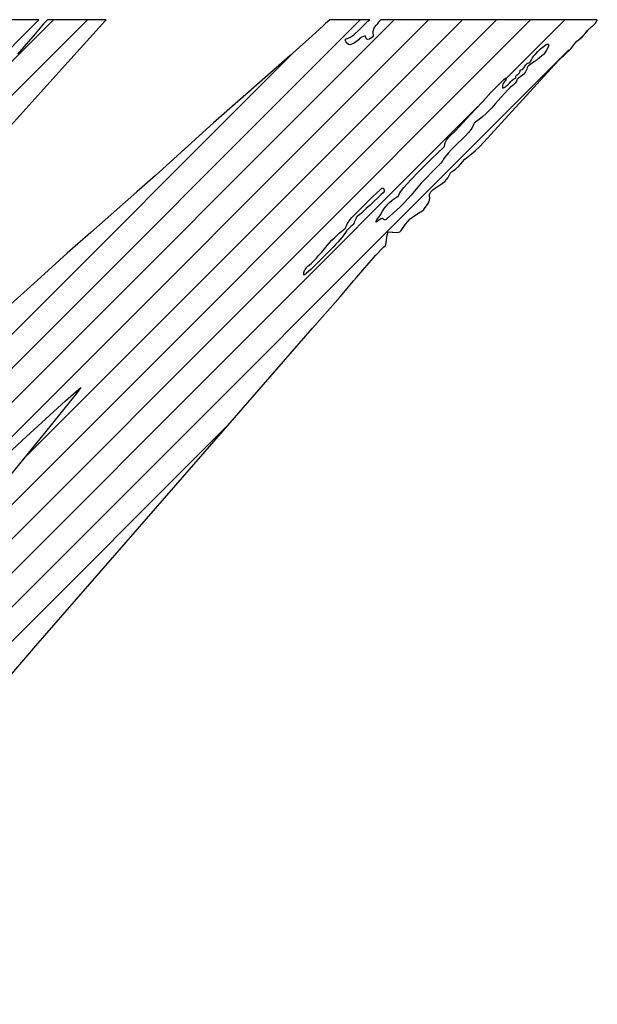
# Model space of a CAD drawing. Header units: millimetres. Extents: x 0 to 840, y 0 to 594.
# Tile 4 of 139: x 308.53 to 315.72, y 33.76 to 46. Entities that reach past the tile are written whole.
import ezdxf

# ---------------------------------------------------------------- set-up
doc = ezdxf.new("R2010")
doc.units = ezdxf.units.MM
doc.header["$LTSCALE"] = 0.36378
doc.layers.add('NoLayerName_001', color=7, linetype='Continuous')

msp = doc.modelspace()

# ---------------------------------------------------------------- linework, layer by layer
at = {"layer": 'NoLayerName_001', "color": 7, "linetype": 'Continuous', "lineweight": 25}
for p, q in [((301.7592, 38.3872), (309.3718, 45.9997)), ((302.1781, 39.2302), (308.9476, 45.9997)), ((303.1105, 36.3443), (312.7659, 45.9997)), ((303.6896, 36.4992), (313.1902, 45.9997)), ((304.6212, 35.7337), (314.8873, 45.9997)), ((305.8101, 38.1954), (313.6145, 45.9997)), ((306.5846, 38.1213), (314.463, 45.9997)), ((308.5676, 40.5286), (314.0387, 45.9997)), ((314.5815, 45.2697), (315.3115, 45.9997)), ((315.5024, 45.7664), (315.5931, 45.8571)), ((302.7116, 36.3696), (311.9304, 45.5885)), ((306.5548, 36.8188), (315.3617, 45.6256)), ((305.5256, 36.2138), (314.2343, 44.9226)), ((303.9157, 33.7554), (311.1473, 40.987))]:
    msp.add_line(p, q, dxfattribs=at)
for points in [[(307.5541, 43.7317), (309.1656, 45.5113), (309.5947, 45.988), (309.6048, 45.9997), (308.8727, 45.9997), (308.824, 45.9474), (308.7189, 45.8251), (308.4992, 45.572)], [(308.332, 45.5602), (308.5817, 45.8134), (308.6763, 45.9083), (308.7647, 45.9997), (308.0844, 45.9997)], [(312.5895, 45.762), (312.6364, 45.777), (312.6873, 45.8111), (312.7578, 45.8767), (312.7979, 45.9187), (312.8604, 45.982), (312.886, 45.9997), (312.3868, 45.9997), (312.3325, 45.9512), (312.3037, 45.9247), (312.1276, 45.7635), (311.8941, 45.556), (311.5809, 45.2782), (310.9384, 44.7151), (310.2167, 44.061), (309.9882, 43.8596), (309.4116, 43.3535), (309.1188, 43.0948), (308.7458, 42.7552), (308.2918, 42.3499)], [(313.0221, 45.9997), (312.9953, 45.9681), (312.9788, 45.9458), (312.9588, 45.9282), (312.956, 45.9255), (312.9346, 45.896), (312.9232, 45.8532), (312.9271, 45.7909), (312.9121, 45.7791), (312.8826, 45.759), (312.8599, 45.7541), (312.8499, 45.7572), (312.8406, 45.7649), (312.8257, 45.7972), (312.809, 45.792), (312.7669, 45.774), (312.743, 45.7513), (312.7165, 45.7246), (312.6844, 45.7043), (312.6359, 45.6854), (312.6192, 45.6896), (312.5965, 45.7124), (312.5844, 45.737), (312.5843, 45.7558), (312.5895, 45.762)], [(313.2774, 43.3796), (313.3286, 43.4576), (313.3897, 43.5232), (313.4569, 43.575), (313.5179, 43.6088), (313.5284, 43.6138), (313.5564, 43.639), (313.5671, 43.6511), (313.6101, 43.7122), (313.6296, 43.7569), (313.6311, 43.7838), (313.6277, 43.8055), (313.6289, 43.8247), (313.643, 43.8572), (313.6744, 43.8879), (313.7366, 43.9283), (313.7628, 43.945), (313.8193, 43.9888), (313.8601, 44.0371), (313.8881, 44.0946), (313.9007, 44.1074), (313.9469, 44.1384), (313.9988, 44.182), (314.0397, 44.2339), (314.0689, 44.2662), (314.1493, 44.3326), (314.1959, 44.3702), (314.2589, 44.4284), (315.2279, 45.4895), (315.2714, 45.5278), (315.3042, 45.5573), (315.3859, 45.6392), (315.4361, 45.7038), (315.4637, 45.7336), (315.4798, 45.7458), (315.5278, 45.7808), (315.5541, 45.811), (315.5912, 45.8596), (315.6487, 45.9133), (315.6571, 45.9209), (315.6971, 45.9626), (315.7168, 45.9997), (313.0221, 45.9997)], [(314.9283, 45.5505), (314.9504, 45.5772), (314.9764, 45.6049), (315.0054, 45.6325), (315.0355, 45.658), (315.0372, 45.6594), (315.0634, 45.6788), (315.0815, 45.69), (315.0917, 45.6946), (315.0995, 45.6963), (315.1048, 45.6955), (315.1081, 45.6928), (315.11, 45.6882), (315.1103, 45.6811), (315.1084, 45.6707), (315.1037, 45.6568), (315.1036, 45.6564), (315.0978, 45.6441)], [(313.478, 43.9114), (313.4014, 43.8189), (313.3583, 43.7708), (313.3094, 43.7196), (313.2529, 43.664), (313.1855, 43.6007), (313.1242, 43.545), (313.1025, 43.5267), (313.0878, 43.5167), (313.0777, 43.5118), (313.0704, 43.5105), (313.0648, 43.5116), (313.0601, 43.5147), (313.0563, 43.5187), (313.0508, 43.5245), (313.0454, 43.5278), (313.0387, 43.5292), (313.0342, 43.5283), (313.0251, 43.5237), (313.0063, 43.5118), (312.9972, 43.5058), (312.9751, 43.4921), (312.9588, 43.4837), (312.9682, 43.5019), (312.981, 43.5219), (313, 43.5483), (313.0015, 43.5502), (313.017, 43.5725), (313.0453, 43.6167), (313.0702, 43.654), (313.0924, 43.6841), (313.1139, 43.7098), (313.1356, 43.7323), (313.1578, 43.7522), (313.181, 43.7698), (313.2055, 43.7854), (313.2314, 43.7991), (313.2364, 43.8027), (313.2417, 43.8096), (313.2482, 43.8216), (313.2538, 43.8331), (313.2605, 43.8451), (313.2806, 43.8736), (313.3105, 43.9116), (313.3522, 43.9606), (313.4078, 44.0222), (313.4786, 44.097), (313.5643, 44.184), (313.6611, 44.2791), (313.7224, 44.3378), (313.81, 44.4192), (313.8124, 44.4218), (313.8142, 44.4245), (313.8163, 44.431), (313.8174, 44.4416), (313.8174, 44.4418), (313.8193, 44.455), (313.8232, 44.4688), (313.8301, 44.4842), (313.841, 44.502), (313.8568, 44.5226), (313.8668, 44.5341), (313.8786, 44.5466), (313.955, 44.6236), (314.0405, 44.713), (314.1435, 44.8237), (314.2051, 44.8908), (314.2911, 44.984), (314.3934, 45.0931), (314.4705, 45.1732), (314.5221, 45.2246), (314.5537, 45.254), (314.5711, 45.2684), (314.5797, 45.2739), (314.5834, 45.2751), (314.5817, 45.2645), (314.5776, 45.2535), (314.5706, 45.2413), (314.5591, 45.2252), (314.5567, 45.222), (314.5466, 45.2073), (314.5404, 45.1953), (314.5368, 45.1842), (314.5355, 45.1732), (314.5366, 45.1618), (314.5382, 45.1558), (314.5405, 45.1495), (314.5568, 45.1562), (314.5723, 45.165), (314.5876, 45.1764), (314.6037, 45.1912), (314.6235, 45.212), (314.6425, 45.2322), (314.6589, 45.2474), (314.6742, 45.2591), (314.6896, 45.2682), (314.7058, 45.2751), (314.7037, 45.2861), (314.7036, 45.2908), (314.7042, 45.2949), (314.7068, 45.3021), (314.7117, 45.3084), (314.7195, 45.315), (314.7304, 45.3226), (314.7401, 45.3305), (314.7473, 45.3387), (314.7527, 45.3481), (314.7562, 45.3593), (314.7573, 45.3659), (314.7578, 45.3731), (314.7698, 45.3755), (314.7799, 45.3799), (314.7888, 45.3862), (314.797, 45.3949), (314.8055, 45.407), (314.817, 45.4264), (314.8174, 45.4271), (314.8258, 45.4394), (314.8341, 45.4483), (314.8429, 45.4547), (314.853, 45.4592), (314.8648, 45.4617), (314.8789, 45.4619), (314.886, 45.4812), (314.8963, 45.5024), (314.9103, 45.5255), (314.9283, 45.5505)], [(315.0978, 45.6441), (315.0911, 45.6313), (315.0891, 45.6276), (315.0781, 45.6091), (315.0639, 45.5894), (315.0459, 45.5686), (315.0239, 45.5467), (314.9975, 45.524), (314.9663, 45.5006), (314.93, 45.4764), (314.9274, 45.4748), (314.8998, 45.4564), (314.8764, 45.4388), (314.86, 45.4245), (314.8498, 45.4135), (314.8443, 45.4053), (314.8422, 45.3991), (314.8386, 45.3827), (314.8327, 45.3673), (314.8246, 45.3525), (314.8141, 45.3381), (314.801, 45.324), (314.7847, 45.3097), (314.7656, 45.295), (314.7519, 45.2858), (314.7469, 45.2826), (314.7342, 45.2736), (314.7257, 45.2656), (314.72, 45.2576), (314.7165, 45.2491), (314.7117, 45.2353), (314.7047, 45.2222), (314.6953, 45.2095), (314.6833, 45.1971), (314.6679, 45.1843), (314.6494, 45.1706), (314.6384, 45.1618), (314.6027, 45.127), (314.564, 45.0861), (314.5186, 45.035), (314.447, 44.9521)], [(314.447, 44.9521), (314.4037, 44.904), (314.366, 44.8648), (314.3307, 44.8311), (314.2912, 44.7968), (314.2459, 44.7597), (314.1899, 44.7163), (314.1852, 44.7114), (314.181, 44.7038), (314.1766, 44.6917), (314.1753, 44.6882), (314.1714, 44.6795), (314.1543, 44.6522), (314.1333, 44.6232), (314.1075, 44.5916), (314.0758, 44.5566), (314.0359, 44.5159), (313.9812, 44.4629), (313.9404, 44.4237), (313.8973, 44.3808), (313.8648, 44.3459), (313.8391, 44.3156), (313.8187, 44.2883), (313.8027, 44.2633), (313.7903, 44.2401), (313.7865, 44.2349), (313.7699, 44.217), (313.7195, 44.166), (313.6584, 44.1045), (313.5863, 44.0303), (313.5266, 43.9662), (313.478, 43.9114)], [(312.1589, 42.9711), (312.1719, 42.9831), (312.196, 43.0074), (312.2211, 43.0342), (312.2486, 43.0653), (312.2822, 43.1049), (312.3202, 43.1501), (312.3546, 43.1903), (312.3852, 43.2248), (312.4147, 43.2564), (312.4441, 43.2864), (312.4741, 43.3153), (312.5052, 43.3437), (312.5375, 43.3717), (312.5715, 43.3995), (312.5771, 43.4047), (312.582, 43.4108), (312.5868, 43.4186), (312.5923, 43.4298), (312.6012, 43.4491), (312.6097, 43.466), (312.6192, 43.4827), (312.6303, 43.5), (312.6434, 43.5181), (312.6587, 43.5373), (312.6656, 43.5446), (312.7025, 43.5819), (312.7999, 43.6786), (312.8229, 43.7012), (312.9151, 43.7912), (312.9771, 43.8507), (313.0126, 43.8838), (313.03, 43.8993), (313.0369, 43.9048), (313.0385, 43.9057), (313.0401, 43.9063), (313.0434, 43.9066), (313.0467, 43.9057), (313.0503, 43.9036), (313.0541, 43.9), (313.058, 43.8946), (313.0616, 43.8877), (313.0628, 43.8848), (313.0651, 43.8771), (313.0661, 43.8703), (313.066, 43.865), (313.0652, 43.8632), (313.0613, 43.8582), (313.0508, 43.8466), (313.0288, 43.8244), (312.9911, 43.7878), (312.9375, 43.7376), (312.8881, 43.6926), (312.8421, 43.6517), (312.8104, 43.6246)], [(312.8104, 43.6246), (312.8041, 43.6187), (312.8009, 43.6156), (312.7801, 43.5957), (312.7614, 43.5788), (312.746, 43.566), (312.7338, 43.557), (312.7246, 43.5512), (312.7223, 43.5492), (312.7194, 43.5451), (312.7154, 43.5373), (312.7095, 43.5234), (312.7001, 43.4997), (312.6921, 43.4809), (312.6847, 43.4659), (312.6777, 43.4537), (312.671, 43.444), (312.6501, 43.4272), (312.6294, 43.4092), (312.6282, 43.4081), (312.6115, 43.3924), (312.6052, 43.3857), (312.5997, 43.3783), (312.5835, 43.3553), (312.5607, 43.3238), (312.537, 43.2926), (312.5128, 43.2625), (312.4886, 43.234), (312.4644, 43.2072), (312.4404, 43.1822), (312.4168, 43.1592), (312.3906, 43.1336), (312.337, 43.08), (312.263, 43.0057), (312.2005, 42.9435), (312.1548, 42.8992), (312.122, 42.8685), (312.099, 42.8481), (312.0836, 42.8354), (312.0738, 42.8284), (312.0679, 42.825), (312.0646, 42.8239), (312.064, 42.8357), (312.0646, 42.8471), (312.0663, 42.8579), (312.0692, 42.8685), (312.0732, 42.8789), (312.0784, 42.8891), (312.0849, 42.8994), (312.0929, 42.9099), (312.1026, 42.9209), (312.1146, 42.9327), (312.1301, 42.9465), (312.1589, 42.9711)], [(308.1491, 37.5413), (308.7285, 38.2122), (311.2015, 41.0502), (312.1723, 42.163), (312.5148, 42.5543), (312.6887, 42.7559), (312.7199, 42.7924), (312.9582, 43.0659), (313.0559, 43.1693), (313.0828, 43.1912), (313.084, 43.2019), (313.103, 43.321), (313.1136, 43.3612), (313.1642, 43.3586), (313.1734, 43.3576), (313.2272, 43.3546), (313.2586, 43.3617), (313.2774, 43.3796)], [(307.9277, 40.1827), (308.5573, 40.7659), (309.0983, 41.2601), (309.2647, 41.4056), (309.2904, 41.4244), (309.2328, 41.3491), (308.8319, 40.8529), (308.2707, 40.1643)]]:
    msp.add_lwpolyline(points, dxfattribs=at)

doc.saveas('drawing.dxf')
